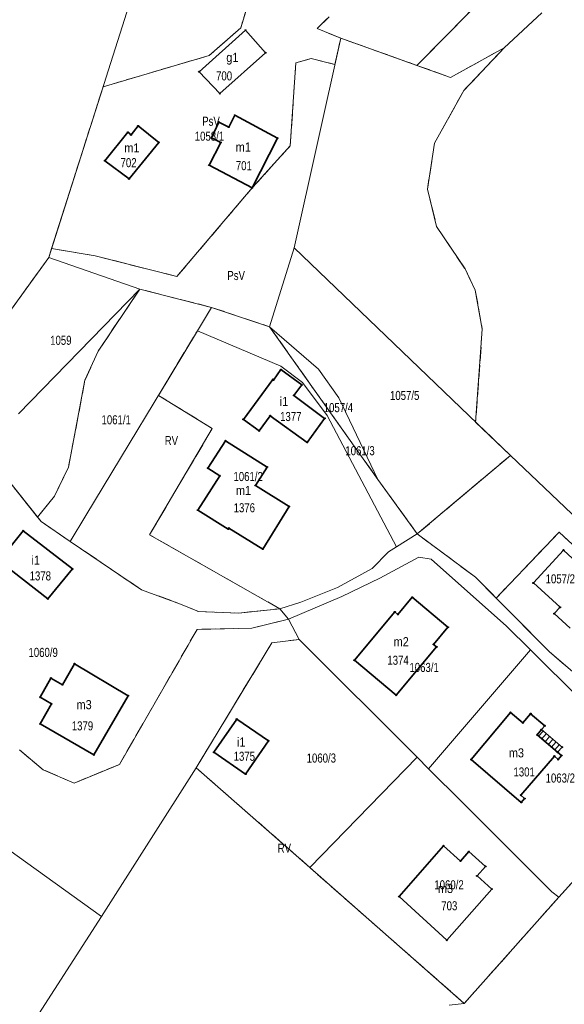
# Model space of a CAD drawing. Header units: metres. Extents: x 7496145 to 7500200, y 5498500 to 5502080.
# Tile 45 of 202: x 7497328 to 7497418, y 5499897 to 5500059. Entities that reach past the tile are written whole.
import ezdxf
from ezdxf.enums import TextEntityAlignment as Align

# ---------------------------------------------------------------- set-up
doc = ezdxf.new("R2010")
doc.units = ezdxf.units.M
doc.header["$MEASUREMENT"] = 0
for name, pattern in [('2.25_0.75', [3, 2.25, -0.75]), ('219-1000', [0]), ('egug-1000', [0])]:
    doc.linetypes.add(name, pattern=pattern)
doc.layers.get('0').update_dxf_attribs({"color": 2, "linetype": 'CONTINUOUS', "lineweight": 5})
for name, color, linetype in [('209-oznaczenie konturu klasyfikacyjnego', 7, 'CONTINUOUS'), ('211-numer działki ewidencyjnej', 7, 'CONTINUOUS'), ('217-kontur klasyfikacyjny', 7, 'CONTINUOUS'), ('218-kontur użytku gruntowego', 7, 'CONTINUOUS'), ('219-działka ewidencyjna', 7, 'CONTINUOUS'), ('312-budynek ewidencyjny', 7, 'CONTINUOUS'), ('312-oznaczenie budynku ewidencyjnego', 7, 'CONTINUOUS'), ('312-oznaczenie budynku ewidencyjnego-Atr117', 7, 'CONTINUOUS'), ('352-schody', 7, 'CONTINUOUS'), ('Punkt budynku', 7, 'CONTINUOUS')]:
    doc.layers.add(name, color=color, linetype=linetype)
doc.styles.get("Standard").update_dxf_attribs({"font": 'Working1250', "width": 0.75})

# ---------------------------------------------------------------- blocks, each defined once
blk = doc.blocks.new('PUNKTBUD')
at = {"color": 0}
blk.add_circle((0, 0), 0.09, dxfattribs=at)

msp = doc.modelspace()

# ---------------------------------------------------------------- linework, layer by layer
at = {"layer": '217-kontur klasyfikacyjny', "color": 3, "linetype": '2.25_0.75', "lineweight": 18, "flags": 128}
for points in [[(7497393.98, 5500051.86), (7497416.12, 5500074.34)], [(7497366.95, 5500064.78), (7497364.9, 5500058.05)], [(7497377.51, 5500057.94), (7497379.48, 5500059.9)], [(7497364.9, 5500058.05), (7497359.67, 5500053.49)], [(7497381.39, 5500056.35), (7497377.51, 5500057.94)], [(7497380.43, 5500052.03), (7497381.39, 5500056.35)], [(7497381.39, 5500056.35), (7497393.98, 5500051.86)], [(7497399.52, 5500049.88), (7497408.36, 5500054.74)], [(7497408.36, 5500054.74), (7497401.74, 5500047.74)], [(7497359.67, 5500053.49), (7497342.17, 5500048.34)], [(7497374.01, 5500052.31), (7497376.5, 5500053)], [(7497376.5, 5500053), (7497380.43, 5500052.03)], [(7497373.05, 5500038.58), (7497374.01, 5500052.31)], [(7497393.98, 5500051.86), (7497399.52, 5500049.88)], [(7497342.17, 5500048.34), (7497333.67, 5500021.6)], [(7497401.74, 5500047.74), (7497396.89, 5500039.02)], [(7497366.79, 5500031.63), (7497373.05, 5500038.58)], [(7497396.89, 5500039.02), (7497395.71, 5500031.43)], [(7497354.35, 5500016.99), (7497366.79, 5500031.63)], [(7497395.71, 5500031.43), (7497397.23, 5500025.23)], [(7497397.23, 5500025.23), (7497401.92, 5500018.26)], [(7497333.67, 5500021.6), (7497333.2, 5500020.12)], [(7497333.67, 5500021.6), (7497340.84, 5500020.43)], [(7497333.2, 5500020.12), (7497318.62, 5500000.04)], [(7497340.84, 5500020.43), (7497354.35, 5500016.99)], [(7497401.92, 5500018.26), (7497403.6, 5500014.74)], [(7497348.24, 5500014.9), (7497341.37, 5500004.69)], [(7497360.06, 5500011.9), (7497348.24, 5500014.9)], [(7497403.6, 5500014.74), (7497404.77, 5500008.32)], [(7497357.73, 5500008.01), (7497360.06, 5500011.9)], [(7497360.06, 5500011.9), (7497369.65, 5500008.7)], [(7497369.65, 5500008.7), (7497387.52, 5499983.48)], [(7497351.3, 5499997.36), (7497357.73, 5500008.01)], [(7497404.77, 5500008.32), (7497403.66, 5499992.96)], [(7497341.37, 5500004.69), (7497339.16, 5499999.87)], [(7497339.16, 5499999.87), (7497336.47, 5499985.52)], [(7497360.2, 5499991.89), (7497351.3, 5499997.36)], [(7497403.66, 5499992.96), (7497409.4, 5499987.44)], [(7497349.83, 5499974.34), (7497360.2, 5499991.89)], [(7497409.4, 5499987.44), (7497400.62, 5499980.04)], [(7497323.75, 5499986.76), (7497331.34, 5499977.27)], [(7497336.47, 5499985.52), (7497334.12, 5499980.69)], [(7497387.52, 5499983.48), (7497394.02, 5499974.47)], [(7497334.12, 5499980.69), (7497331.34, 5499977.27)], [(7497400.62, 5499980.04), (7497394.02, 5499974.47)], [(7497331.34, 5499977.27), (7497331.92, 5499976.54)], [(7497331.92, 5499976.54), (7497336.75, 5499973.25)], [(7497371.34, 5499962.13), (7497349.83, 5499974.34)], [(7497394.02, 5499974.47), (7497403.67, 5499967.32)], [(7497407.07, 5499963.89), (7497417.45, 5499974.78)], [(7497417.45, 5499974.78), (7497428.49, 5499964.6)], [(7497336.75, 5499973.25), (7497348.48, 5499965.27)], [(7497403.67, 5499967.32), (7497407.07, 5499963.89)], [(7497348.48, 5499965.27), (7497354.92, 5499962.9)], [(7497354.92, 5499962.9), (7497357.9, 5499961.66)], [(7497357.9, 5499961.66), (7497364.55, 5499961.4)], [(7497364.55, 5499961.4), (7497371.34, 5499962.13)], [(7497372.77, 5499960.39), (7497366.74, 5499958.92)], [(7497374.55, 5499957.05), (7497372.77, 5499960.39)], [(7497357.69, 5499958.71), (7497344.87, 5499936.42)], [(7497366.74, 5499958.92), (7497357.69, 5499958.71)], [(7497357.54, 5499935.87), (7497370.03, 5499956.5)], [(7497370.03, 5499956.5), (7497374.55, 5499957.05)], [(7497332.28, 5499935.51), (7497328.34, 5499938.83)], [(7497337.41, 5499933.33), (7497332.28, 5499935.51)], [(7497344.87, 5499936.42), (7497337.41, 5499933.33)], [(7497376.31, 5499919.36), (7497357.54, 5499935.87)], [(7497434.52, 5499933.38), (7497417.38, 5499914.47)], [(7497401.8, 5499896.94), (7497376.31, 5499919.36)], [(7497417.38, 5499914.47), (7497401.8, 5499896.94)]]:
    msp.add_lwpolyline(points, dxfattribs=at)
at = {"layer": '218-kontur użytku gruntowego', "color": 3, "linetype": 'egug-1000', "lineweight": 18, "flags": 128}
for points in [[(7497393.98, 5500051.86), (7497416.12, 5500074.34)], [(7497366.95, 5500064.78), (7497364.9, 5500058.05)], [(7497379.48, 5500059.9), (7497377.51, 5500057.94)], [(7497364.9, 5500058.05), (7497359.67, 5500053.49)], [(7497377.51, 5500057.94), (7497381.39, 5500056.35)], [(7497380.43, 5500052.03), (7497381.39, 5500056.35)], [(7497381.39, 5500056.35), (7497393.98, 5500051.86)], [(7497399.52, 5500049.88), (7497408.36, 5500054.74)], [(7497408.36, 5500054.74), (7497401.74, 5500047.74)], [(7497359.67, 5500053.49), (7497342.17, 5500048.34)], [(7497374.01, 5500052.31), (7497376.5, 5500053)], [(7497376.5, 5500053), (7497380.43, 5500052.03)], [(7497373.05, 5500038.58), (7497374.01, 5500052.31)], [(7497393.98, 5500051.86), (7497399.52, 5500049.88)], [(7497342.17, 5500048.34), (7497333.67, 5500021.6)], [(7497401.74, 5500047.74), (7497396.89, 5500039.02)], [(7497366.79, 5500031.63), (7497373.05, 5500038.58)], [(7497396.89, 5500039.02), (7497395.71, 5500031.43)], [(7497354.35, 5500016.99), (7497366.79, 5500031.63)], [(7497395.71, 5500031.43), (7497397.23, 5500025.23)], [(7497397.23, 5500025.23), (7497401.92, 5500018.26)], [(7497333.67, 5500021.6), (7497333.2, 5500020.12)], [(7497333.67, 5500021.6), (7497340.84, 5500020.43)], [(7497333.2, 5500020.12), (7497318.62, 5500000.04)], [(7497340.84, 5500020.43), (7497354.35, 5500016.99)], [(7497401.92, 5500018.26), (7497403.6, 5500014.74)], [(7497348.24, 5500014.9), (7497341.37, 5500004.69)], [(7497360.06, 5500011.9), (7497348.24, 5500014.9)], [(7497403.6, 5500014.74), (7497404.77, 5500008.32)], [(7497360.06, 5500011.9), (7497357.73, 5500008.01)], [(7497369.65, 5500008.7), (7497360.06, 5500011.9)], [(7497387.52, 5499983.48), (7497369.65, 5500008.7)], [(7497357.73, 5500008.01), (7497351.3, 5499997.36)], [(7497404.77, 5500008.32), (7497403.66, 5499992.96)], [(7497341.37, 5500004.69), (7497339.16, 5499999.87)], [(7497339.16, 5499999.87), (7497336.47, 5499985.52)], [(7497351.3, 5499997.36), (7497360.2, 5499991.89)], [(7497403.66, 5499992.96), (7497409.4, 5499987.44)], [(7497360.2, 5499991.89), (7497349.83, 5499974.34)], [(7497409.4, 5499987.44), (7497400.62, 5499980.04)], [(7497331.34, 5499977.27), (7497323.75, 5499986.76)], [(7497336.47, 5499985.52), (7497334.12, 5499980.69)], [(7497394.02, 5499974.47), (7497387.52, 5499983.48)], [(7497334.12, 5499980.69), (7497331.34, 5499977.27)], [(7497400.62, 5499980.04), (7497394.02, 5499974.47)], [(7497331.34, 5499977.27), (7497331.92, 5499976.54)], [(7497331.92, 5499976.54), (7497336.75, 5499973.25)], [(7497349.83, 5499974.34), (7497371.34, 5499962.13)], [(7497390.63, 5499972.35), (7497394.02, 5499974.47)], [(7497394.02, 5499974.47), (7497403.67, 5499967.32)], [(7497417.45, 5499974.78), (7497407.07, 5499963.89)], [(7497428.49, 5499964.6), (7497417.45, 5499974.78)], [(7497336.75, 5499973.25), (7497348.48, 5499965.27)], [(7497386.56, 5499968.77), (7497389.3, 5499971.51)], [(7497389.3, 5499971.51), (7497390.63, 5499972.35)], [(7497394.3, 5499970.66), (7497387.87, 5499967.18)], [(7497396.35, 5499970.3), (7497394.3, 5499970.66)], [(7497408.76, 5499959.22), (7497396.35, 5499970.3)], [(7497380.88, 5499965.61), (7497386.56, 5499968.77)], [(7497387.87, 5499967.18), (7497381.59, 5499964.14)], [(7497403.67, 5499967.32), (7497407.07, 5499963.89)], [(7497348.48, 5499965.27), (7497354.92, 5499962.9)], [(7497374.79, 5499963.2), (7497380.88, 5499965.61)], [(7497354.92, 5499962.9), (7497357.9, 5499961.66)], [(7497371.34, 5499962.13), (7497374.79, 5499963.2)], [(7497381.59, 5499964.14), (7497372.77, 5499960.39)], [(7497407.07, 5499963.89), (7497415.87, 5499954.99)], [(7497357.9, 5499961.66), (7497364.55, 5499961.4)], [(7497364.55, 5499961.4), (7497371.34, 5499962.13)], [(7497372.77, 5499960.39), (7497371.34, 5499962.13)], [(7497366.74, 5499958.92), (7497372.77, 5499960.39)], [(7497372.77, 5499960.39), (7497374.55, 5499957.05)], [(7497344.87, 5499936.42), (7497357.69, 5499958.71)], [(7497357.69, 5499958.71), (7497366.74, 5499958.92)], [(7497412.71, 5499955.34), (7497408.76, 5499959.22)], [(7497370.03, 5499956.5), (7497357.54, 5499935.87)], [(7497374.55, 5499957.05), (7497370.03, 5499956.5)], [(7497429.3, 5499938.89), (7497412.71, 5499955.34)], [(7497415.87, 5499954.99), (7497418.34, 5499952.88)], [(7497328.34, 5499938.83), (7497332.28, 5499935.51)], [(7497332.28, 5499935.51), (7497337.41, 5499933.33)], [(7497337.41, 5499933.33), (7497344.87, 5499936.42)], [(7497357.54, 5499935.87), (7497376.31, 5499919.36)], [(7497417.38, 5499914.47), (7497434.52, 5499933.38)], [(7497376.31, 5499919.36), (7497401.8, 5499896.94)], [(7497401.8, 5499896.94), (7497417.38, 5499914.47)]]:
    msp.add_lwpolyline(points, dxfattribs=at)
at = {"layer": '219-działka ewidencyjna', "color": 3, "linetype": '219-1000', "lineweight": 18, "flags": 128}
for points in [[(7497348.75, 5500069.04), (7497333.2, 5500020.12)], [(7497408.36, 5500054.74), (7497414.59, 5500060.52)], [(7497379.48, 5500059.9), (7497377.51, 5500057.94)], [(7497377.51, 5500057.94), (7497381.39, 5500056.35)], [(7497373.72, 5500021.72), (7497381.39, 5500056.35)], [(7497373.72, 5500021.72), (7497381.39, 5500056.35)], [(7497381.39, 5500056.35), (7497399.52, 5500049.88)], [(7497399.52, 5500049.88), (7497408.36, 5500054.74)], [(7497369.65, 5500008.7), (7497373.72, 5500021.72)], [(7497373.72, 5500021.72), (7497409.4, 5499987.44)], [(7497373.72, 5500021.72), (7497409.4, 5499987.44)], [(7497318.62, 5500000.04), (7497333.2, 5500020.12)], [(7497333.2, 5500020.12), (7497348.24, 5500014.9)], [(7497328.22, 5499994.3), (7497348.24, 5500014.9)], [(7497348.24, 5500014.9), (7497360.06, 5500011.9)], [(7497357.73, 5500008.01), (7497360.06, 5500011.9)], [(7497360.06, 5500011.9), (7497369.65, 5500008.7)], [(7497369.65, 5500008.7), (7497387.52, 5499983.48)], [(7497369.65, 5500008.7), (7497377.72, 5500001.7)], [(7497339.33, 5499977.53), (7497357.73, 5500008.01)], [(7497357.73, 5500008.01), (7497371.51, 5500002.16)], [(7497371.51, 5500002.16), (7497375.07, 5499999.48)], [(7497377.72, 5500001.7), (7497381.09, 5499996.98)], [(7497375.07, 5499999.48), (7497379.16, 5499994.02)], [(7497381.09, 5499996.98), (7497387.52, 5499983.48)], [(7497379.16, 5499994.02), (7497390.63, 5499972.35)], [(7497394.02, 5499974.47), (7497409.4, 5499987.44)], [(7497436.41, 5499961.76), (7497409.4, 5499987.44)], [(7497323.75, 5499986.76), (7497331.92, 5499976.54)], [(7497387.52, 5499983.48), (7497394.02, 5499974.47)], [(7497336.75, 5499973.25), (7497339.33, 5499977.53)], [(7497331.92, 5499976.54), (7497336.75, 5499973.25)], [(7497390.63, 5499972.35), (7497394.02, 5499974.47)], [(7497390.63, 5499972.35), (7497394.02, 5499974.47)], [(7497394.02, 5499974.47), (7497403.67, 5499967.32)], [(7497336.75, 5499973.25), (7497348.48, 5499965.27)], [(7497386.56, 5499968.77), (7497389.3, 5499971.51)], [(7497386.56, 5499968.77), (7497389.3, 5499971.51)], [(7497389.3, 5499971.51), (7497390.63, 5499972.35)], [(7497389.3, 5499971.51), (7497390.63, 5499972.35)], [(7497387.87, 5499967.18), (7497394.3, 5499970.66)], [(7497394.3, 5499970.66), (7497396.35, 5499970.3)], [(7497396.35, 5499970.3), (7497408.76, 5499959.22)], [(7497380.88, 5499965.61), (7497386.56, 5499968.77)], [(7497380.88, 5499965.61), (7497386.56, 5499968.77)], [(7497381.59, 5499964.14), (7497387.87, 5499967.18)], [(7497403.67, 5499967.32), (7497415.87, 5499954.99)], [(7497348.48, 5499965.27), (7497354.92, 5499962.9)], [(7497374.79, 5499963.2), (7497380.88, 5499965.61)], [(7497374.79, 5499963.2), (7497380.88, 5499965.61)], [(7497354.92, 5499962.9), (7497357.9, 5499961.66)], [(7497371.34, 5499962.13), (7497374.79, 5499963.2)], [(7497371.34, 5499962.13), (7497374.79, 5499963.2)], [(7497372.77, 5499960.39), (7497381.59, 5499964.14)], [(7497357.9, 5499961.66), (7497364.55, 5499961.4)], [(7497364.55, 5499961.4), (7497371.34, 5499962.13)], [(7497371.34, 5499962.13), (7497372.77, 5499960.39)], [(7497371.34, 5499962.13), (7497372.77, 5499960.39)], [(7497372.77, 5499960.39), (7497374.55, 5499957.05)], [(7497408.76, 5499959.22), (7497412.71, 5499955.34)], [(7497357.54, 5499935.87), (7497370.03, 5499956.5)], [(7497370.03, 5499956.5), (7497374.55, 5499957.05)], [(7497374.55, 5499957.05), (7497394, 5499937.61)], [(7497395.91, 5499935.7), (7497412.71, 5499955.34)], [(7497412.71, 5499955.34), (7497429.3, 5499938.89)], [(7497423.85, 5499948.17), (7497415.87, 5499954.99)], [(7497285.15, 5499952.06), (7497341.9, 5499911.28)], [(7497376.31, 5499919.36), (7497394, 5499937.61)], [(7497394, 5499937.61), (7497395.91, 5499935.7)], [(7497341.9, 5499911.28), (7497357.54, 5499935.87)], [(7497357.54, 5499935.87), (7497376.31, 5499919.36)], [(7497395.91, 5499935.7), (7497397.22, 5499934.38)], [(7497397.22, 5499934.38), (7497400.18, 5499931.43)], [(7497417.38, 5499914.47), (7497434.52, 5499933.38)], [(7497400.18, 5499931.43), (7497416.27, 5499915.34)], [(7497376.31, 5499919.36), (7497401.8, 5499896.94)], [(7497401.8, 5499896.94), (7497417.38, 5499914.47)], [(7497416.27, 5499915.34), (7497417.38, 5499914.47)], [(7497331.55, 5499895.2), (7497341.9, 5499911.28)], [(7497399.32, 5499896.64), (7497401.8, 5499896.94)]]:
    msp.add_lwpolyline(points, dxfattribs=at)
at = {"layer": '312-budynek ewidencyjny', "color": 7, "linetype": 'Continuous', "lineweight": 35, "flags": 128}
for points in [[(7497358.02, 5500050.82), (7497365.68, 5500057.67)], [(7497365.68, 5500057.67), (7497368.99, 5500053.96)], [(7497368.99, 5500053.96), (7497361.44, 5500047.21)], [(7497361.44, 5500047.21), (7497358.02, 5500050.82)], [(7497362.9, 5500041.68), (7497363.9, 5500043.63)], [(7497363.9, 5500043.63), (7497370.94, 5500039.84)], [(7497346.78, 5500040.39), (7497347.95, 5500041.86)], [(7497347.95, 5500041.86), (7497351.37, 5500039.14)], [(7497360.06, 5500039.9), (7497361.29, 5500042.51)], [(7497361.29, 5500042.51), (7497362.9, 5500041.68)], [(7497342.47, 5500036.12), (7497346.26, 5500040.81)], [(7497346.26, 5500040.81), (7497346.78, 5500040.39)], [(7497361.58, 5500039.12), (7497360.06, 5500039.9)], [(7497370.94, 5500039.84), (7497366.79, 5500031.63)], [(7497351.37, 5500039.14), (7497346.45, 5500033.12)], [(7497359.67, 5500035.41), (7497361.58, 5500039.12)], [(7497346.45, 5500033.12), (7497342.47, 5500036.12)], [(7497366.79, 5500031.63), (7497359.67, 5500035.41)], [(7497370.28, 5499999.9), (7497371.53, 5500001.61)], [(7497371.53, 5500001.61), (7497374.96, 5499999.09)], [(7497365.32, 5499993.4), (7497370.17, 5499999.98)], [(7497370.17, 5499999.98), (7497370.28, 5499999.9)], [(7497374.96, 5499999.09), (7497373.67, 5499997.36)], [(7497373.67, 5499997.36), (7497378.74, 5499993.57)], [(7497369.74, 5499994.01), (7497367.94, 5499991.51)], [(7497375.87, 5499989.59), (7497369.74, 5499994.01)], [(7497367.94, 5499991.51), (7497365.32, 5499993.4)], [(7497378.74, 5499993.57), (7497375.87, 5499989.59)], [(7497359.47, 5499985.34), (7497362.38, 5499989.85)], [(7497362.38, 5499989.85), (7497369.23, 5499985.53)], [(7497357.81, 5499978.43), (7497361.45, 5499984.07)], [(7497361.45, 5499984.07), (7497359.47, 5499985.34)], [(7497369.23, 5499985.53), (7497367.32, 5499982.5)], [(7497367.32, 5499982.5), (7497372.86, 5499979.01)], [(7497362.84, 5499975.28), (7497357.81, 5499978.43)], [(7497372.86, 5499979.01), (7497368.52, 5499971.98)], [(7497324.98, 5499970.02), (7497328.98, 5499975)], [(7497328.98, 5499975), (7497337.1, 5499968.69)], [(7497362.93, 5499975.43), (7497362.84, 5499975.28)], [(7497368.52, 5499971.98), (7497362.93, 5499975.43)], [(7497413.2, 5499966.38), (7497418.18, 5499971.82)], [(7497418.18, 5499971.82), (7497426.27, 5499964.31)], [(7497333.05, 5499963.75), (7497324.98, 5499970.02)], [(7497337.1, 5499968.69), (7497333.05, 5499963.75)], [(7497417.6, 5499962.36), (7497413.2, 5499966.38)], [(7497390.83, 5499961.18), (7497393.2, 5499964.01)], [(7497393.2, 5499964.01), (7497399.1, 5499959.07)], [(7497383.65, 5499953.62), (7497390.33, 5499961.59)], [(7497390.33, 5499961.59), (7497390.83, 5499961.18)], [(7497416.64, 5499961.31), (7497417.6, 5499962.36)], [(7497419.3, 5499958.9), (7497416.64, 5499961.31)], [(7497399.1, 5499959.07), (7497396.73, 5499956.23)], [(7497397.23, 5499955.82), (7497390.55, 5499947.84)], [(7497396.73, 5499956.23), (7497397.23, 5499955.82)], [(7497390.55, 5499947.84), (7497383.65, 5499953.62)], [(7497335.45, 5499949.58), (7497337.43, 5499953.05)], [(7497337.43, 5499953.05), (7497346.29, 5499947.76)], [(7497331.77, 5499947.51), (7497333.56, 5499950.66)], [(7497333.56, 5499950.66), (7497335.45, 5499949.58)], [(7497333.66, 5499946.43), (7497331.77, 5499947.51)], [(7497346.29, 5499947.76), (7497340.65, 5499938)], [(7497331.77, 5499943.11), (7497333.66, 5499946.43)], [(7497360.46, 5499938.41), (7497364.22, 5499943.89)], [(7497364.22, 5499943.89), (7497369.46, 5499940.3)], [(7497402.94, 5499937.22), (7497409.43, 5499945)], [(7497409.43, 5499945), (7497411.47, 5499943.27)], [(7497411.47, 5499943.27), (7497412.75, 5499944.79)], [(7497412.75, 5499944.79), (7497415.07, 5499942.78)], [(7497340.65, 5499938), (7497331.77, 5499943.11)], [(7497414.53, 5499942.15), (7497413.81, 5499941.29)], [(7497415.07, 5499942.78), (7497414.53, 5499942.15)], [(7497369.46, 5499940.3), (7497365.7, 5499934.82)], [(7497413.81, 5499941.29), (7497417.21, 5499938.41)], [(7497365.7, 5499934.82), (7497360.46, 5499938.41)], [(7497411.21, 5499930.13), (7497402.94, 5499937.22)], [(7497416.66, 5499937.77), (7497411.12, 5499931.33)], [(7497417.31, 5499937.22), (7497416.66, 5499937.77)], [(7497417.21, 5499938.41), (7497417.86, 5499937.86)], [(7497417.86, 5499937.86), (7497417.31, 5499937.22)], [(7497411.12, 5499931.33), (7497411.76, 5499930.77)], [(7497411.76, 5499930.77), (7497411.21, 5499930.13)], [(7497391.04, 5499914.57), (7497398.35, 5499922.96)], [(7497398.35, 5499922.96), (7497401.16, 5499920.45)], [(7497401.16, 5499920.45), (7497402.56, 5499922.02)], [(7497402.56, 5499922.02), (7497405.31, 5499919.57)], [(7497405.31, 5499919.57), (7497403.9, 5499918)], [(7497403.9, 5499918), (7497406.34, 5499915.82)], [(7497406.34, 5499915.82), (7497398.93, 5499907.38)], [(7497398.93, 5499907.38), (7497391.04, 5499914.57)]]:
    msp.add_lwpolyline(points, dxfattribs=at)
at = {"layer": '352-schody', "color": 7, "linetype": 'Continuous', "lineweight": 18, "flags": 128}
msp.add_lwpolyline([(7497413.81, 5499941.29), (7497414.53, 5499942.15), (7497417.94, 5499939.26), (7497417.21, 5499938.41)], close=True, dxfattribs=at)
msp.add_lwpolyline([(7497413.81, 5499941.29), (7497414.53, 5499942.15), (7497417.94, 5499939.26), (7497417.21, 5499938.41)], close=True, dxfattribs=at)
for points in [[(7497414.07, 5499941.07), (7497414.8, 5499941.92)], [(7497414.61, 5499940.62), (7497415.33, 5499941.47)], [(7497415.14, 5499940.16), (7497415.87, 5499941.02)], [(7497415.67, 5499939.71), (7497416.4, 5499940.57)], [(7497416.21, 5499939.26), (7497416.93, 5499940.11)], [(7497416.74, 5499938.81), (7497417.47, 5499939.66)]]:
    msp.add_lwpolyline(points, dxfattribs=at)

# ---------------------------------------------------------------- block references
at = {"layer": 'Punkt budynku', "color": 5, "linetype": 'Continuous', "lineweight": 13}
for p in [(7497365.68, 5500057.67), (7497368.99, 5500053.96), (7497358.02, 5500050.82), (7497361.44, 5500047.21), (7497361.29, 5500042.51), (7497363.9, 5500043.63), (7497347.95, 5500041.86), (7497362.9, 5500041.68), (7497346.26, 5500040.81), (7497346.78, 5500040.39), (7497360.06, 5500039.9), (7497370.94, 5500039.84), (7497351.37, 5500039.14), (7497361.58, 5500039.12), (7497342.47, 5500036.12), (7497359.67, 5500035.41), (7497346.45, 5500033.12), (7497366.79, 5500031.63), (7497371.53, 5500001.61), (7497370.17, 5499999.98), (7497370.28, 5499999.9), (7497374.96, 5499999.09), (7497373.67, 5499997.36), (7497369.74, 5499994.01), (7497365.32, 5499993.4), (7497378.74, 5499993.57), (7497367.94, 5499991.51), (7497362.38, 5499989.85), (7497375.87, 5499989.59), (7497359.47, 5499985.34), (7497361.45, 5499984.07), (7497369.23, 5499985.53), (7497367.32, 5499982.5), (7497357.81, 5499978.43), (7497372.86, 5499979.01), (7497328.98, 5499975), (7497362.84, 5499975.28), (7497362.93, 5499975.43), (7497368.52, 5499971.98), (7497418.18, 5499971.82), (7497337.1, 5499968.69), (7497413.2, 5499966.38), (7497333.05, 5499963.75), (7497393.2, 5499964.01), (7497390.33, 5499961.59), (7497390.83, 5499961.18), (7497416.64, 5499961.31), (7497417.6, 5499962.36), (7497399.1, 5499959.07), (7497396.73, 5499956.23), (7497397.23, 5499955.82), (7497337.43, 5499953.05), (7497383.65, 5499953.62), (7497333.56, 5499950.66), (7497335.45, 5499949.58), (7497331.77, 5499947.51), (7497346.29, 5499947.76), (7497390.55, 5499947.84), (7497333.66, 5499946.43), (7497409.43, 5499945), (7497364.22, 5499943.89), (7497412.75, 5499944.79), (7497331.77, 5499943.11), (7497411.47, 5499943.27), (7497414.53, 5499942.15), (7497415.07, 5499942.78), (7497369.46, 5499940.3), (7497413.81, 5499941.29), (7497360.46, 5499938.41), (7497417.21, 5499938.41), (7497417.94, 5499939.26), (7497340.65, 5499938), (7497402.94, 5499937.22), (7497416.66, 5499937.77), (7497417.31, 5499937.22), (7497417.86, 5499937.86), (7497365.7, 5499934.82), (7497411.12, 5499931.33), (7497411.76, 5499930.77), (7497411.21, 5499930.13), (7497398.35, 5499922.96), (7497402.56, 5499922.02), (7497401.16, 5499920.45), (7497405.31, 5499919.57), (7497403.9, 5499918), (7497406.34, 5499915.82), (7497391.04, 5499914.57), (7497398.93, 5499907.38)]:
    msp.add_blockref('PUNKTBUD', p, dxfattribs=at)

# ---------------------------------------------------------------- texts
at = {"layer": '209-oznaczenie konturu klasyfikacyjnego', "color": 3, "linetype": 'Continuous', "lineweight": 18, "width": 0.79}
for s, p in [('PsV', (7497358.53, 5500041.89)), ('PsV', (7497362.68, 5500016.41)), ('RV', (7497352.34, 5499989.15)), ('RV', (7497370.99, 5499921.82))]:
    msp.add_text(s, height=1.5, dxfattribs=at).set_placement(p)
at = {"layer": '211-numer działki ewidencyjnej', "color": 3, "linetype": 'Continuous', "lineweight": 18, "width": 0.79}
for s, p in [('1058/1', (7497357.3, 5500040.92)), ('1059', (7497333.43, 5500007.21)), ('1057/5', (7497389.53, 5499998.1)), ('1057/4', (7497378.59, 5499996.09)), ('1061/1', (7497341.91, 5499994.08)), ('1061/3', (7497382.16, 5499988.97)), ('1061/2', (7497363.69, 5499984.71)), ('1057/2', (7497415.22, 5499967.81)), ('1060/9', (7497329.85, 5499955.66)), ('1063/1', (7497392.74, 5499953.18)), ('1060/3', (7497375.77, 5499938.21)), ('1063/2', (7497415.22, 5499934.91)), ('1060/2', (7497396.85, 5499917.28))]:
    msp.add_text(s, height=1.5, dxfattribs=at).set_placement(p, align=Align.TOP_LEFT)
at = {"layer": '312-oznaczenie budynku ewidencyjnego', "color": 7, "linetype": 'Continuous', "lineweight": 18, "width": 0.79}
for s, p in [('700', (7497360.82, 5500050.88)), ('702', (7497345.05, 5500036.55)), ('701', (7497364.08, 5500036.05)), ('1377', (7497371.39, 5499994.62)), ('1376', (7497363.72, 5499979.55)), ('1378', (7497330.04, 5499968.3)), ('1374', (7497389.1, 5499954.37)), ('1379', (7497337, 5499943.53)), ('1375', (7497363.72, 5499938.51)), ('1301', (7497409.92, 5499935.92)), ('703', (7497398, 5499913.81))]:
    msp.add_text(s, height=1.5, dxfattribs=at).set_placement(p, align=Align.TOP_LEFT)
at = {"layer": '312-oznaczenie budynku ewidencyjnego-Atr117', "color": 7, "width": 0.9}
for s, p in [('g1', (7497363.51, 5500052.44)), ('m1', (7497346.92, 5500037.49)), ('m1', (7497365.31, 5500037.63)), ('i1', (7497372.03, 5499995.6)), ('m1', (7497365.34, 5499980.92)), ('i1', (7497331.04, 5499969.38)), ('m2', (7497391.38, 5499955.93)), ('m3', (7497339.03, 5499945.53)), ('i1', (7497364.96, 5499939.36)), ('m3', (7497410.4, 5499937.57)), ('m3', (7497398.69, 5499915.17))]:
    msp.add_text(s, height=1.5, dxfattribs=at).set_placement(p, align=Align.CENTER)

doc.saveas('drawing.dxf')
